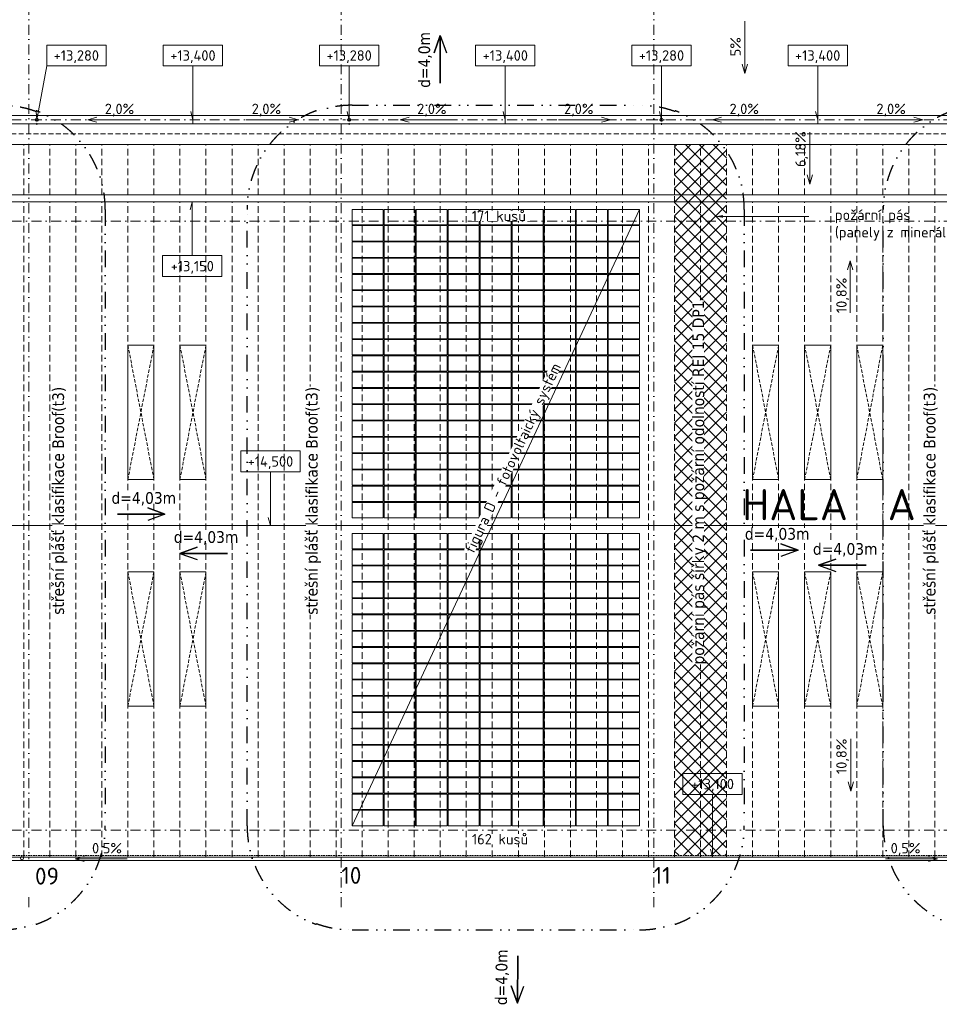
# Model space of a CAD drawing. Header units: millimetres. Extents: x -725694 to 4766210, y -2984614 to 2187451.
# Tile 252 of 256: x 78194 to 113522, y 143304 to 181144. Entities that reach past the tile are written whole.
import ezdxf
from ezdxf import colors
from ezdxf.entities.mleader import LeaderData, LeaderLine
from ezdxf.enums import TextEntityAlignment as Align
from ezdxf.math import Vec2, Vec3

# ---------------------------------------------------------------- set-up
doc = ezdxf.new("R2010")
doc.units = ezdxf.units.MM
for name, pattern in [('CENTERX2', [101.6, 63.5, -12.7, 12.7, -12.7]), ('DASHDOT', [25.4, 12.7, -6.35, 0, -6.35]), ('DASHED', [19.05, 12.7, -6.35]), ('DIVIDE', [31.75, 12.7, -6.35, 0, -6.35, 0, -6.35]), ('HIDDEN', [9.525, 6.35, -3.175]), ('ČÁRKOVANÁ', [19.05, 12.7, -6.35])]:
    doc.linetypes.add(name, pattern=pattern)
for name, color, linetype, lineweight in [('___FVE_návrh var.2', 7, 'Continuous', 5), ('A99_N_kce-pod', 7, 'DASHED', 20), ('A99_N_kce-pohl', 7, 'Continuous', 9), ('A99_N_koty-vysk', 7, 'Continuous', 9), ('A99_N_sraf', 7, 'Continuous', 0), ('A99_N_txt-popis-200', 7, 'Continuous', 5), ('A99_N_txt-popis-50 @ 200', 7, 'Continuous', 9), ('A99_S_osy', 7, 'CENTERX2', 5), ('PBS - odstupy', 1, 'DIVIDE', 30)]:
    doc.layers.add(name, color=color, linetype=linetype, lineweight=lineweight)
doc.styles.add('A99_kota', font='isocpeur.ttf', dxfattribs={"height": 2})
doc.styles.add('A99_popis', font='isocpeur.ttf')
doc.styles.add('ad_popis 100', font='isocpeur.ttf', dxfattribs={"height": 200})
doc.styles.add('PBS', font='tahoma.ttf')

# ---------------------------------------------------------------- blocks, each defined once
blk = doc.blocks.new('*U156')
at = {"color": 0, "linetype": 'ByBlock'}
for p, q in [((5.7, -4), (5.7, -14.35)), ((5.7, -14.35), (5.29, -12.8))]:
    blk.add_line(p, q, dxfattribs=at)
blk.add_lwpolyline([(0, -4), (11.4, -4), (11.4, 0), (0, 0)], close=True, dxfattribs=at)
at = {"color": 0, "linetype": 'ByBlock', "style": 'A99_kota'}
for tag, p in [('VYSKA', (5.7, -2.24)), ('VYSKA_POPIS1', (5.7, -6.04)), ('VYSKA_POPIS2', (5.9, -9.54)), ('VYSKA_POPIS3', (5.9, -13.04))]:
    blk.add_attdef(tag, text='', height=2, dxfattribs=at).set_placement(p, align=Align.MIDDLE)
blk = doc.blocks.new('*U161')
at = {"color": 0, "linetype": 'ByBlock'}
for q in [(0, -4), (-2.03, -12.76)]:
    blk.add_line((-1.9, -14.35), q, dxfattribs=at)
blk.add_lwpolyline([(0, -4), (11.4, -4), (11.4, 0), (0, 0)], close=True, dxfattribs=at)
at = {"color": 0, "linetype": 'ByBlock', "style": 'A99_kota'}
for tag, p in [('VYSKA', (5.7, -2.24)), ('VYSKA_POPIS1', (5.7, -6.04)), ('VYSKA_POPIS2', (5.9, -9.54)), ('VYSKA_POPIS3', (5.9, -13.04))]:
    blk.add_attdef(tag, text='', height=2, dxfattribs=at).set_placement(p, align=Align.MIDDLE)
blk = doc.blocks.new('*U358')
at = {"color": 0, "linetype": 'ByBlock'}
for p, q in [((5.7, -4), (5.7, -16.06)), ((5.7, -16.06), (5.29, -14.52))]:
    blk.add_line(p, q, dxfattribs=at)
blk.add_lwpolyline([(0, -4), (11.4, -4), (11.4, 0), (0, 0)], close=True, dxfattribs=at)
at = {"color": 0, "linetype": 'ByBlock', "style": 'A99_kota'}
for tag, p in [('VYSKA', (5.7, -2.24)), ('VYSKA_POPIS1', (5.7, -6.04)), ('VYSKA_POPIS2', (5.9, -9.54)), ('VYSKA_POPIS3', (5.9, -13.04))]:
    blk.add_attdef(tag, text='', height=2, dxfattribs=at).set_placement(p, align=Align.MIDDLE)
blk = doc.blocks.new('*U357')
at = {"color": 0, "linetype": 'ByBlock'}
for p, q in [((5.7, 10.35), (5.29, 8.8)), ((5.7, 0), (5.7, 10.35))]:
    blk.add_line(p, q, dxfattribs=at)
blk.add_lwpolyline([(0, -4), (11.4, -4), (11.4, 0), (0, 0)], close=True, dxfattribs=at)
at = {"color": 0, "linetype": 'ByBlock', "style": 'A99_kota'}
for tag, p in [('VYSKA', (5.7, -2.24)), ('VYSKA_POPIS1', (5.7, -6.04)), ('VYSKA_POPIS2', (5.9, -9.54)), ('VYSKA_POPIS3', (5.9, -13.04))]:
    blk.add_attdef(tag, text='', height=2, dxfattribs=at).set_placement(p, align=Align.MIDDLE)

msp = doc.modelspace()

# ---------------------------------------------------------------- hatches: boundary and pattern name
at = {"layer": 'A99_N_sraf', "linetype": 'Continuous', "lineweight": 0, "ltscale": 0.5, "transparency": 33554687}
h = msp.add_hatch(dxfattribs=at)
h.set_pattern_fill('ANSI37', scale=3000)
h.set_pattern_definition([(45, (50575, 39157.5), (-265.165, 265.165), []), (135, (50575, 39157.5), (-265.165, -265.165), [])])
h.paths.add_polyline_path([(105350, 176350), (103350, 176350), (103350, 149020), (105350, 149020)])

# ---------------------------------------------------------------- linework, layer by layer
at = {"layer": '___FVE_návrh var.2', "color": 7, "lineweight": 5, "ltscale": 2}
for points in [[(92160, 173855), (92160, 173260), (90960, 173260), (90960, 173855)], [(93390, 173855), (93390, 173260), (92190, 173260), (92190, 173855)], [(94620, 173855), (94620, 173260), (93420, 173260), (93420, 173855)], [(95850, 173855), (95850, 173260), (94650, 173260), (94650, 173855)], [(97080, 173855), (97080, 173260), (95880, 173260), (95880, 173855)], [(97110, 173855), (97110, 173260), (98310, 173260), (98310, 173855)], [(98340, 173855), (98340, 173260), (99540, 173260), (99540, 173855)], [(99570, 173855), (99570, 173260), (100770, 173260), (100770, 173855)], [(100800, 173855), (100800, 173260), (102000, 173260), (102000, 173855)], [(92160, 173230), (92160, 172635), (90960, 172635), (90960, 173230)], [(93390, 173230), (93390, 172635), (92190, 172635), (92190, 173230)], [(94620, 173230), (94620, 172635), (93420, 172635), (93420, 173230)], [(95850, 173230), (95850, 172635), (94650, 172635), (94650, 173230)], [(97080, 173230), (97080, 172635), (95880, 172635), (95880, 173230)], [(97110, 173230), (97110, 172635), (98310, 172635), (98310, 173230)], [(98340, 173230), (98340, 172635), (99540, 172635), (99540, 173230)], [(99570, 173230), (99570, 172635), (100770, 172635), (100770, 173230)], [(100800, 173230), (100800, 172635), (102000, 172635), (102000, 173230)], [(92160, 172605), (92160, 172010), (90960, 172010), (90960, 172605)], [(93390, 172605), (93390, 172010), (92190, 172010), (92190, 172605)], [(94620, 172605), (94620, 172010), (93420, 172010), (93420, 172605)], [(95850, 172605), (95850, 172010), (94650, 172010), (94650, 172605)], [(97080, 172605), (97080, 172010), (95880, 172010), (95880, 172605)], [(97110, 172605), (97110, 172010), (98310, 172010), (98310, 172605)], [(98340, 172605), (98340, 172010), (99540, 172010), (99540, 172605)], [(99570, 172605), (99570, 172010), (100770, 172010), (100770, 172605)], [(100800, 172605), (100800, 172010), (102000, 172010), (102000, 172605)], [(92160, 171980), (92160, 171385), (90960, 171385), (90960, 171980)], [(93390, 171980), (93390, 171385), (92190, 171385), (92190, 171980)], [(94620, 171980), (94620, 171385), (93420, 171385), (93420, 171980)], [(95850, 171980), (95850, 171385), (94650, 171385), (94650, 171980)], [(97080, 171980), (97080, 171385), (95880, 171385), (95880, 171980)], [(97110, 171980), (97110, 171385), (98310, 171385), (98310, 171980)], [(98340, 171980), (98340, 171385), (99540, 171385), (99540, 171980)], [(99570, 171980), (99570, 171385), (100770, 171385), (100770, 171980)], [(100800, 171980), (100800, 171385), (102000, 171385), (102000, 171980)], [(92160, 171355), (92160, 170760), (90960, 170760), (90960, 171355)], [(93390, 171355), (93390, 170760), (92190, 170760), (92190, 171355)], [(94620, 171355), (94620, 170760), (93420, 170760), (93420, 171355)], [(95850, 171355), (95850, 170760), (94650, 170760), (94650, 171355)], [(97080, 171355), (97080, 170760), (95880, 170760), (95880, 171355)], [(97110, 171355), (97110, 170760), (98310, 170760), (98310, 171355)], [(98340, 171355), (98340, 170760), (99540, 170760), (99540, 171355)], [(99570, 171355), (99570, 170760), (100770, 170760), (100770, 171355)], [(100800, 171355), (100800, 170760), (102000, 170760), (102000, 171355)], [(92160, 170730), (92160, 170135), (90960, 170135), (90960, 170730)], [(93390, 170730), (93390, 170135), (92190, 170135), (92190, 170730)], [(94620, 170730), (94620, 170135), (93420, 170135), (93420, 170730)], [(95850, 170730), (95850, 170135), (94650, 170135), (94650, 170730)], [(97080, 170730), (97080, 170135), (95880, 170135), (95880, 170730)], [(97110, 170730), (97110, 170135), (98310, 170135), (98310, 170730)], [(98340, 170730), (98340, 170135), (99540, 170135), (99540, 170730)], [(99570, 170730), (99570, 170135), (100770, 170135), (100770, 170730)], [(100800, 170730), (100800, 170135), (102000, 170135), (102000, 170730)], [(92160, 170105), (92160, 169510), (90960, 169510), (90960, 170105)], [(93390, 170105), (93390, 169510), (92190, 169510), (92190, 170105)], [(94620, 170105), (94620, 169510), (93420, 169510), (93420, 170105)], [(95850, 170105), (95850, 169510), (94650, 169510), (94650, 170105)], [(97080, 170105), (97080, 169510), (95880, 169510), (95880, 170105)], [(97110, 170105), (97110, 169510), (98310, 169510), (98310, 170105)], [(98340, 170105), (98340, 169510), (99540, 169510), (99540, 170105)], [(99570, 170105), (99570, 169510), (100770, 169510), (100770, 170105)], [(100800, 170105), (100800, 169510), (102000, 169510), (102000, 170105)], [(92160, 169480), (92160, 168885), (90960, 168885), (90960, 169480)], [(93390, 169480), (93390, 168885), (92190, 168885), (92190, 169480)], [(94620, 169480), (94620, 168885), (93420, 168885), (93420, 169480)], [(95850, 169480), (95850, 168885), (94650, 168885), (94650, 169480)], [(97080, 169480), (97080, 168885), (95880, 168885), (95880, 169480)], [(97110, 169480), (97110, 168885), (98310, 168885), (98310, 169480)], [(98340, 169480), (98340, 168885), (99540, 168885), (99540, 169480)], [(99570, 169480), (99570, 168885), (100770, 168885), (100770, 169480)], [(100800, 169480), (100800, 168885), (102000, 168885), (102000, 169480)], [(92160, 168855), (92160, 168260), (90960, 168260), (90960, 168855)], [(93390, 168855), (93390, 168260), (92190, 168260), (92190, 168855)], [(94620, 168855), (94620, 168260), (93420, 168260), (93420, 168855)], [(95850, 168855), (95850, 168260), (94650, 168260), (94650, 168855)], [(97080, 168855), (97080, 168260), (95880, 168260), (95880, 168855)], [(97110, 168855), (97110, 168260), (98310, 168260), (98310, 168855)], [(98340, 168855), (98340, 168260), (99540, 168260), (99540, 168855)], [(99570, 168855), (99570, 168260), (100770, 168260), (100770, 168855)], [(100800, 168855), (100800, 168260), (102000, 168260), (102000, 168855)], [(92160, 168225), (92160, 167630), (90960, 167630), (90960, 168225)], [(93390, 168225), (93390, 167630), (92190, 167630), (92190, 168225)], [(94620, 168225), (94620, 167630), (93420, 167630), (93420, 168225)], [(95850, 168225), (95850, 167630), (94650, 167630), (94650, 168225)], [(97080, 168225), (97080, 167630), (95880, 167630), (95880, 168225)], [(97110, 168225), (97110, 167630), (98310, 167630), (98310, 168225)], [(98340, 168225), (98340, 167630), (99540, 167630), (99540, 168225)], [(99570, 168225), (99570, 167630), (100770, 167630), (100770, 168225)], [(100800, 168225), (100800, 167630), (102000, 167630), (102000, 168225)], [(92160, 167600), (92160, 167005), (90960, 167005), (90960, 167600)], [(93390, 167600), (93390, 167005), (92190, 167005), (92190, 167600)], [(94620, 167600), (94620, 167005), (93420, 167005), (93420, 167600)], [(95850, 167600), (95850, 167005), (94650, 167005), (94650, 167600)], [(97080, 167600), (97080, 167005), (95880, 167005), (95880, 167600)], [(97110, 167600), (97110, 167005), (98310, 167005), (98310, 167600)], [(98340, 167600), (98340, 167005), (99540, 167005), (99540, 167600)], [(99570, 167600), (99570, 167005), (100770, 167005), (100770, 167600)], [(100800, 167600), (100800, 167005), (102000, 167005), (102000, 167600)], [(92160, 166975), (92160, 166380), (90960, 166380), (90960, 166975)], [(93390, 166975), (93390, 166380), (92190, 166380), (92190, 166975)], [(94620, 166975), (94620, 166380), (93420, 166380), (93420, 166975)], [(95850, 166975), (95850, 166380), (94650, 166380), (94650, 166975)], [(97080, 166975), (97080, 166380), (95880, 166380), (95880, 166975)], [(97110, 166975), (97110, 166380), (98310, 166380), (98310, 166975)], [(98340, 166975), (98340, 166380), (99540, 166380), (99540, 166975)], [(99570, 166975), (99570, 166380), (100770, 166380), (100770, 166975)], [(100800, 166975), (100800, 166380), (102000, 166380), (102000, 166975)], [(92160, 166350), (92160, 165755), (90960, 165755), (90960, 166350)], [(93390, 166350), (93390, 165755), (92190, 165755), (92190, 166350)], [(94620, 166350), (94620, 165755), (93420, 165755), (93420, 166350)], [(95850, 166350), (95850, 165755), (94650, 165755), (94650, 166350)], [(97080, 166350), (97080, 165755), (95880, 165755), (95880, 166350)], [(97110, 166350), (97110, 165755), (98310, 165755), (98310, 166350)], [(98340, 166350), (98340, 165755), (99540, 165755), (99540, 166350)], [(99570, 166350), (99570, 165755), (100770, 165755), (100770, 166350)], [(100800, 166350), (100800, 165755), (102000, 165755), (102000, 166350)], [(92160, 165725), (92160, 165130), (90960, 165130), (90960, 165725)], [(93390, 165725), (93390, 165130), (92190, 165130), (92190, 165725)], [(94620, 165725), (94620, 165130), (93420, 165130), (93420, 165725)], [(95850, 165725), (95850, 165130), (94650, 165130), (94650, 165725)], [(97080, 165725), (97080, 165130), (95880, 165130), (95880, 165725)], [(97110, 165725), (97110, 165130), (98310, 165130), (98310, 165725)], [(98340, 165725), (98340, 165130), (99540, 165130), (99540, 165725)], [(99570, 165725), (99570, 165130), (100770, 165130), (100770, 165725)], [(100800, 165725), (100800, 165130), (102000, 165130), (102000, 165725)], [(92160, 165095), (92160, 164500), (90960, 164500), (90960, 165095)], [(93390, 165095), (93390, 164500), (92190, 164500), (92190, 165095)], [(94620, 165095), (94620, 164500), (93420, 164500), (93420, 165095)], [(95850, 165095), (95850, 164500), (94650, 164500), (94650, 165095)], [(97080, 165095), (97080, 164500), (95880, 164500), (95880, 165095)], [(97110, 165095), (97110, 164500), (98310, 164500), (98310, 165095)], [(98340, 165095), (98340, 164500), (99540, 164500), (99540, 165095)], [(99570, 165095), (99570, 164500), (100770, 164500), (100770, 165095)], [(100800, 165095), (100800, 164500), (102000, 164500), (102000, 165095)], [(92160, 164470), (92160, 163875), (90960, 163875), (90960, 164470)], [(93390, 164470), (93390, 163875), (92190, 163875), (92190, 164470)], [(94620, 164470), (94620, 163875), (93420, 163875), (93420, 164470)], [(95850, 164470), (95850, 163875), (94650, 163875), (94650, 164470)], [(97080, 164470), (97080, 163875), (95880, 163875), (95880, 164470)], [(97110, 164470), (97110, 163875), (98310, 163875), (98310, 164470)], [(98340, 164470), (98340, 163875), (99540, 163875), (99540, 164470)], [(99570, 164470), (99570, 163875), (100770, 163875), (100770, 164470)], [(100800, 164470), (100800, 163875), (102000, 163875), (102000, 164470)], [(92160, 163845), (92160, 163250), (90960, 163250), (90960, 163845)], [(93390, 163845), (93390, 163250), (92190, 163250), (92190, 163845)], [(94620, 163845), (94620, 163250), (93420, 163250), (93420, 163845)], [(95850, 163845), (95850, 163250), (94650, 163250), (94650, 163845)], [(97080, 163845), (97080, 163250), (95880, 163250), (95880, 163845)], [(97110, 163845), (97110, 163250), (98310, 163250), (98310, 163845)], [(98340, 163845), (98340, 163250), (99540, 163250), (99540, 163845)], [(99570, 163845), (99570, 163250), (100770, 163250), (100770, 163845)], [(100800, 163845), (100800, 163250), (102000, 163250), (102000, 163845)], [(92160, 163220), (92160, 162625), (90960, 162625), (90960, 163220)], [(93390, 163220), (93390, 162625), (92190, 162625), (92190, 163220)], [(94620, 163220), (94620, 162625), (93420, 162625), (93420, 163220)], [(95850, 163220), (95850, 162625), (94650, 162625), (94650, 163220)], [(97080, 163220), (97080, 162625), (95880, 162625), (95880, 163220)], [(97110, 163220), (97110, 162625), (98310, 162625), (98310, 163220)], [(98340, 163220), (98340, 162625), (99540, 162625), (99540, 163220)], [(99570, 163220), (99570, 162625), (100770, 162625), (100770, 163220)], [(100800, 163220), (100800, 162625), (102000, 162625), (102000, 163220)], [(92160, 162595), (92160, 162000), (90960, 162000), (90960, 162595)], [(93390, 162595), (93390, 162000), (92190, 162000), (92190, 162595)], [(94620, 162595), (94620, 162000), (93420, 162000), (93420, 162595)], [(95850, 162595), (95850, 162000), (94650, 162000), (94650, 162595)], [(97080, 162595), (97080, 162000), (95880, 162000), (95880, 162595)], [(97110, 162595), (97110, 162000), (98310, 162000), (98310, 162595)], [(98340, 162595), (98340, 162000), (99540, 162000), (99540, 162595)], [(99570, 162595), (99570, 162000), (100770, 162000), (100770, 162595)], [(100800, 162595), (100800, 162000), (102000, 162000), (102000, 162595)], [(92160, 160805), (92160, 161400), (90960, 161400), (90960, 160805)], [(93390, 160805), (93390, 161400), (92190, 161400), (92190, 160805)], [(94620, 160805), (94620, 161400), (93420, 161400), (93420, 160805)], [(95850, 160805), (95850, 161400), (94650, 161400), (94650, 160805)], [(97080, 160805), (97080, 161400), (95880, 161400), (95880, 160805)], [(97110, 160805), (97110, 161400), (98310, 161400), (98310, 160805)], [(98340, 160805), (98340, 161400), (99540, 161400), (99540, 160805)], [(99570, 160805), (99570, 161400), (100770, 161400), (100770, 160805)], [(100800, 160805), (100800, 161400), (102000, 161400), (102000, 160805)], [(92160, 160180), (92160, 160775), (90960, 160775), (90960, 160180)], [(93390, 160180), (93390, 160775), (92190, 160775), (92190, 160180)], [(94620, 160180), (94620, 160775), (93420, 160775), (93420, 160180)], [(95850, 160180), (95850, 160775), (94650, 160775), (94650, 160180)], [(97080, 160180), (97080, 160775), (95880, 160775), (95880, 160180)], [(97110, 160180), (97110, 160775), (98310, 160775), (98310, 160180)], [(98340, 160180), (98340, 160775), (99540, 160775), (99540, 160180)], [(99570, 160180), (99570, 160775), (100770, 160775), (100770, 160180)], [(100800, 160180), (100800, 160775), (102000, 160775), (102000, 160180)], [(92160, 159555), (92160, 160150), (90960, 160150), (90960, 159555)], [(93390, 159555), (93390, 160150), (92190, 160150), (92190, 159555)], [(94620, 159555), (94620, 160150), (93420, 160150), (93420, 159555)], [(95850, 159555), (95850, 160150), (94650, 160150), (94650, 159555)], [(97080, 159555), (97080, 160150), (95880, 160150), (95880, 159555)], [(97110, 159555), (97110, 160150), (98310, 160150), (98310, 159555)], [(98340, 159555), (98340, 160150), (99540, 160150), (99540, 159555)], [(99570, 159555), (99570, 160150), (100770, 160150), (100770, 159555)], [(100800, 159555), (100800, 160150), (102000, 160150), (102000, 159555)], [(92160, 158930), (92160, 159525), (90960, 159525), (90960, 158930)], [(93390, 158930), (93390, 159525), (92190, 159525), (92190, 158930)], [(94620, 158930), (94620, 159525), (93420, 159525), (93420, 158930)], [(95850, 158930), (95850, 159525), (94650, 159525), (94650, 158930)], [(97080, 158930), (97080, 159525), (95880, 159525), (95880, 158930)], [(97110, 158930), (97110, 159525), (98310, 159525), (98310, 158930)], [(98340, 158930), (98340, 159525), (99540, 159525), (99540, 158930)], [(99570, 158930), (99570, 159525), (100770, 159525), (100770, 158930)], [(100800, 158930), (100800, 159525), (102000, 159525), (102000, 158930)], [(92160, 158305), (92160, 158900), (90960, 158900), (90960, 158305)], [(93390, 158305), (93390, 158900), (92190, 158900), (92190, 158305)], [(94620, 158305), (94620, 158900), (93420, 158900), (93420, 158305)], [(95850, 158305), (95850, 158900), (94650, 158900), (94650, 158305)], [(97080, 158305), (97080, 158900), (95880, 158900), (95880, 158305)], [(97110, 158305), (97110, 158900), (98310, 158900), (98310, 158305)], [(98340, 158305), (98340, 158900), (99540, 158900), (99540, 158305)], [(99570, 158305), (99570, 158900), (100770, 158900), (100770, 158305)], [(100800, 158305), (100800, 158900), (102000, 158900), (102000, 158305)], [(92160, 157675), (92160, 158270), (90960, 158270), (90960, 157675)], [(93390, 157675), (93390, 158270), (92190, 158270), (92190, 157675)], [(94620, 157675), (94620, 158270), (93420, 158270), (93420, 157675)], [(95850, 157675), (95850, 158270), (94650, 158270), (94650, 157675)], [(97080, 157675), (97080, 158270), (95880, 158270), (95880, 157675)], [(97110, 157675), (97110, 158270), (98310, 158270), (98310, 157675)], [(98340, 157675), (98340, 158270), (99540, 158270), (99540, 157675)], [(99570, 157675), (99570, 158270), (100770, 158270), (100770, 157675)], [(100800, 157675), (100800, 158270), (102000, 158270), (102000, 157675)], [(92160, 157050), (92160, 157645), (90960, 157645), (90960, 157050)], [(93390, 157050), (93390, 157645), (92190, 157645), (92190, 157050)], [(94620, 157050), (94620, 157645), (93420, 157645), (93420, 157050)], [(95850, 157050), (95850, 157645), (94650, 157645), (94650, 157050)], [(97080, 157050), (97080, 157645), (95880, 157645), (95880, 157050)], [(97110, 157050), (97110, 157645), (98310, 157645), (98310, 157050)], [(98340, 157050), (98340, 157645), (99540, 157645), (99540, 157050)], [(99570, 157050), (99570, 157645), (100770, 157645), (100770, 157050)], [(100800, 157050), (100800, 157645), (102000, 157645), (102000, 157050)], [(92160, 156425), (92160, 157020), (90960, 157020), (90960, 156425)], [(93390, 156425), (93390, 157020), (92190, 157020), (92190, 156425)], [(94620, 156425), (94620, 157020), (93420, 157020), (93420, 156425)], [(95850, 156425), (95850, 157020), (94650, 157020), (94650, 156425)], [(97080, 156425), (97080, 157020), (95880, 157020), (95880, 156425)], [(97110, 156425), (97110, 157020), (98310, 157020), (98310, 156425)], [(98340, 156425), (98340, 157020), (99540, 157020), (99540, 156425)], [(99570, 156425), (99570, 157020), (100770, 157020), (100770, 156425)], [(100800, 156425), (100800, 157020), (102000, 157020), (102000, 156425)], [(92160, 155800), (92160, 156395), (90960, 156395), (90960, 155800)], [(93390, 155800), (93390, 156395), (92190, 156395), (92190, 155800)], [(94620, 155800), (94620, 156395), (93420, 156395), (93420, 155800)], [(95850, 155800), (95850, 156395), (94650, 156395), (94650, 155800)], [(97080, 155800), (97080, 156395), (95880, 156395), (95880, 155800)], [(97110, 155800), (97110, 156395), (98310, 156395), (98310, 155800)], [(98340, 155800), (98340, 156395), (99540, 156395), (99540, 155800)], [(99570, 155800), (99570, 156395), (100770, 156395), (100770, 155800)], [(100800, 155800), (100800, 156395), (102000, 156395), (102000, 155800)], [(92160, 155175), (92160, 155770), (90960, 155770), (90960, 155175)], [(93390, 155175), (93390, 155770), (92190, 155770), (92190, 155175)], [(94620, 155175), (94620, 155770), (93420, 155770), (93420, 155175)], [(95850, 155175), (95850, 155770), (94650, 155770), (94650, 155175)], [(97080, 155175), (97080, 155770), (95880, 155770), (95880, 155175)], [(97110, 155175), (97110, 155770), (98310, 155770), (98310, 155175)], [(98340, 155175), (98340, 155770), (99540, 155770), (99540, 155175)], [(99570, 155175), (99570, 155770), (100770, 155770), (100770, 155175)], [(100800, 155175), (100800, 155770), (102000, 155770), (102000, 155175)], [(92160, 154545), (92160, 155140), (90960, 155140), (90960, 154545)], [(93390, 154545), (93390, 155140), (92190, 155140), (92190, 154545)], [(94620, 154545), (94620, 155140), (93420, 155140), (93420, 154545)], [(95850, 154545), (95850, 155140), (94650, 155140), (94650, 154545)], [(97080, 154545), (97080, 155140), (95880, 155140), (95880, 154545)], [(97110, 154545), (97110, 155140), (98310, 155140), (98310, 154545)], [(98340, 154545), (98340, 155140), (99540, 155140), (99540, 154545)], [(99570, 154545), (99570, 155140), (100770, 155140), (100770, 154545)], [(100800, 154545), (100800, 155140), (102000, 155140), (102000, 154545)], [(92160, 153920), (92160, 154515), (90960, 154515), (90960, 153920)], [(93390, 153920), (93390, 154515), (92190, 154515), (92190, 153920)], [(94620, 153920), (94620, 154515), (93420, 154515), (93420, 153920)], [(95850, 153920), (95850, 154515), (94650, 154515), (94650, 153920)], [(97080, 153920), (97080, 154515), (95880, 154515), (95880, 153920)], [(97110, 153920), (97110, 154515), (98310, 154515), (98310, 153920)], [(98340, 153920), (98340, 154515), (99540, 154515), (99540, 153920)], [(99570, 153920), (99570, 154515), (100770, 154515), (100770, 153920)], [(100800, 153920), (100800, 154515), (102000, 154515), (102000, 153920)], [(92160, 153890), (92160, 153295), (90960, 153295), (90960, 153890)], [(93390, 153890), (93390, 153295), (92190, 153295), (92190, 153890)], [(94620, 153890), (94620, 153295), (93420, 153295), (93420, 153890)], [(95850, 153890), (95850, 153295), (94650, 153295), (94650, 153890)], [(97080, 153890), (97080, 153295), (95880, 153295), (95880, 153890)], [(97110, 153890), (97110, 153295), (98310, 153295), (98310, 153890)], [(98340, 153890), (98340, 153295), (99540, 153295), (99540, 153890)], [(99570, 153890), (99570, 153295), (100770, 153295), (100770, 153890)], [(100800, 153890), (100800, 153295), (102000, 153295), (102000, 153890)], [(92160, 153265), (92160, 152670), (90960, 152670), (90960, 153265)], [(93390, 153265), (93390, 152670), (92190, 152670), (92190, 153265)], [(94620, 153265), (94620, 152670), (93420, 152670), (93420, 153265)], [(95850, 153265), (95850, 152670), (94650, 152670), (94650, 153265)], [(97080, 153265), (97080, 152670), (95880, 152670), (95880, 153265)], [(97110, 153265), (97110, 152670), (98310, 152670), (98310, 153265)], [(98340, 153265), (98340, 152670), (99540, 152670), (99540, 153265)], [(99570, 153265), (99570, 152670), (100770, 152670), (100770, 153265)], [(100800, 153265), (100800, 152670), (102000, 152670), (102000, 153265)], [(92160, 152635), (92160, 152040), (90960, 152040), (90960, 152635)], [(93390, 152635), (93390, 152040), (92190, 152040), (92190, 152635)], [(94620, 152635), (94620, 152040), (93420, 152040), (93420, 152635)], [(95850, 152635), (95850, 152040), (94650, 152040), (94650, 152635)], [(97080, 152635), (97080, 152040), (95880, 152040), (95880, 152635)], [(97110, 152635), (97110, 152040), (98310, 152040), (98310, 152635)], [(98340, 152635), (98340, 152040), (99540, 152040), (99540, 152635)], [(99570, 152635), (99570, 152040), (100770, 152040), (100770, 152635)], [(100800, 152635), (100800, 152040), (102000, 152040), (102000, 152635)], [(92160, 152010), (92160, 151415), (90960, 151415), (90960, 152010)], [(93390, 152010), (93390, 151415), (92190, 151415), (92190, 152010)], [(94620, 152010), (94620, 151415), (93420, 151415), (93420, 152010)], [(95850, 152010), (95850, 151415), (94650, 151415), (94650, 152010)], [(97080, 152010), (97080, 151415), (95880, 151415), (95880, 152010)], [(97110, 152010), (97110, 151415), (98310, 151415), (98310, 152010)], [(98340, 152010), (98340, 151415), (99540, 151415), (99540, 152010)], [(99570, 152010), (99570, 151415), (100770, 151415), (100770, 152010)], [(100800, 152010), (100800, 151415), (102000, 151415), (102000, 152010)], [(92160, 151385), (92160, 150790), (90960, 150790), (90960, 151385)], [(93390, 151385), (93390, 150790), (92190, 150790), (92190, 151385)], [(94620, 151385), (94620, 150790), (93420, 150790), (93420, 151385)], [(95850, 151385), (95850, 150790), (94650, 150790), (94650, 151385)], [(97080, 151385), (97080, 150790), (95880, 150790), (95880, 151385)], [(97110, 151385), (97110, 150790), (98310, 150790), (98310, 151385)], [(98340, 151385), (98340, 150790), (99540, 150790), (99540, 151385)], [(99570, 151385), (99570, 150790), (100770, 150790), (100770, 151385)], [(100800, 151385), (100800, 150790), (102000, 150790), (102000, 151385)], [(92160, 150760), (92160, 150165), (90960, 150165), (90960, 150760)], [(93390, 150760), (93390, 150165), (92190, 150165), (92190, 150760)], [(94620, 150760), (94620, 150165), (93420, 150165), (93420, 150760)], [(95850, 150760), (95850, 150165), (94650, 150165), (94650, 150760)], [(97080, 150760), (97080, 150165), (95880, 150165), (95880, 150760)], [(97110, 150760), (97110, 150165), (98310, 150165), (98310, 150760)], [(98340, 150760), (98340, 150165), (99540, 150165), (99540, 150760)], [(99570, 150760), (99570, 150165), (100770, 150165), (100770, 150760)], [(100800, 150760), (100800, 150165), (102000, 150165), (102000, 150760)]]:
    msp.add_lwpolyline(points, close=True, dxfattribs=at)
at = {"layer": '___FVE_návrh var.2', "color": 7, "linetype": 'Continuous', "lineweight": 5, "ltscale": 0.5}
for points in [[(90960, 150165), (102000, 173855)], [(90960, 153920), (90960, 153905), (90920, 153905)]]:
    msp.add_lwpolyline(points, dxfattribs=at)
at = {"layer": 'A99_N_kce-pohl', "color": 7, "linetype": 'ČÁRKOVANÁ', "lineweight": 9, "ltscale": 15}
msp.add_line((5860, 176760), (150690, 176760), dxfattribs=at)
at = {"layer": 'A99_N_kce-pohl', "color": 7, "linetype": 'DASHDOT', "lineweight": 5, "ltscale": 5}
for points in [[(78850, 177100), (78850, 177500)], [(78850, 177100), (78850, 177500)], [(90850, 177100), (90850, 177500)], [(102850, 177100), (102850, 177500)], [(78650, 177300), (79050, 177300)], [(78650, 177300), (79050, 177300)], [(90650, 177300), (91050, 177300)], [(102650, 177300), (103050, 177300)]]:
    msp.add_lwpolyline(points, dxfattribs=at)
at = {"layer": 'A99_N_kce-pohl', "color": 7, "linetype": 'Continuous', "ltscale": 25}
msp.add_lwpolyline([(150690, 177135), (150690, 177465), (6000, 177465), (6000, 177135)], close=True, dxfattribs=at)
for points in [[(84850, 177135), (84850, 177465)], [(96850, 177135), (96850, 177465)], [(108850, 177135), (108850, 177465)], [(7180, 174440), (-650, 174440), (-650, 148960), (138875, 148960), (138875, 176350)]]:
    msp.add_lwpolyline(points, dxfattribs=at)
at = {"layer": 'A99_N_kce-pohl', "color": 7, "linetype": 'Continuous', "lineweight": 9, "ltscale": 15}
msp.add_lwpolyline([(138875.5, 176350), (7180, 176350)], dxfattribs=at)
at = {"layer": 'A99_N_kce-pohl', "color": 7, "linetype": 'ČÁRKOVANÁ', "lineweight": 5, "ltscale": 20}
for points in [[(78350, 174405), (78350, 176350)], [(79350, 174405), (79350, 176350)], [(80350, 174405), (80350, 176350)], [(81350, 174405), (81350, 176350)], [(82350, 174405), (82350, 176350)], [(83350, 174405), (83350, 176350)], [(84350, 174405), (84350, 176350)], [(85350, 174405), (85350, 176350)], [(86350, 174405), (86350, 176350)], [(87350, 174405), (87350, 176350)], [(88350, 174405), (88350, 176350)], [(89350, 174405), (89350, 176350)], [(90350, 174405), (90350, 176350)], [(91350, 174405), (91350, 176350)], [(92350, 174405), (92350, 176350)], [(93350, 174405), (93350, 176350)], [(94350, 174405), (94350, 176350)], [(95350, 174405), (95350, 176350)], [(96350, 174405), (96350, 176350)], [(97350, 174405), (97350, 176350)], [(98350, 174405), (98350, 176350)], [(99350, 174405), (99350, 176350)], [(100350, 174405), (100350, 176350)], [(101350, 174405), (101350, 176350)], [(102350, 174405), (102350, 176350)], [(102350, 174405), (102350, 176350)], [(103350, 174405), (103350, 176350)], [(104350, 174405), (104350, 176350)], [(105350, 174405), (105350, 176350)], [(106350, 174405), (106350, 176350)], [(107350, 174405), (107350, 176350)], [(108350, 174405), (108350, 176350)], [(109350, 174405), (109350, 176350)], [(110350, 174405), (110350, 176350)], [(111350, 174405), (111350, 176350)], [(112350, 174405), (112350, 176350)], [(113350, 174405), (113350, 176350)], [(78350, 148960), (78350, 148960), (78350, 174145)], [(79350, 148960), (79350, 148960), (79350, 174145)], [(80350, 148960), (80350, 148960), (80350, 174145)], [(81350, 148960), (81350, 148960), (81350, 174145)], [(82350, 148960), (82350, 148960), (82350, 174145)], [(83350, 148960), (83350, 148960), (83350, 174145)], [(84350, 148960), (84350, 148960), (84350, 174145)], [(85350, 148960), (85350, 148960), (85350, 174145)], [(86350, 148960), (86350, 148960), (86350, 174145)], [(87350, 148960), (87350, 148960), (87350, 174145)], [(88350, 148960), (88350, 148960), (88350, 174145)], [(89350, 148960), (89350, 148960), (89350, 174145)], [(90350, 148960), (90350, 148960), (90350, 174145)], [(91350, 148960), (91350, 148960), (91350, 174145)], [(92350, 148960), (92350, 148960), (92350, 174145)], [(93350, 148960), (93350, 148960), (93350, 174145)], [(94350, 148960), (94350, 148960), (94350, 174145)], [(95350, 148960), (95350, 148960), (95350, 174145)], [(96350, 148960), (96350, 148960), (96350, 174145)], [(97350, 148960), (97350, 148960), (97350, 174145)], [(98350, 148960), (98350, 148960), (98350, 174145)], [(99350, 148960), (99350, 148960), (99350, 174145)], [(100350, 148960), (100350, 148960), (100350, 174145)], [(101350, 148960), (101350, 148960), (101350, 174145)], [(102350, 148960), (102350, 148960), (102350, 174145)], [(103350, 148960), (103350, 148960), (103350, 174380)], [(104350, 148960), (104350, 148960), (104350, 174145)], [(105350, 148960), (105350, 148960), (105350, 174145)], [(106350, 148960), (106350, 148960), (106350, 174145)], [(107350, 148960), (107350, 148960), (107350, 174145)], [(108350, 148960), (108350, 148960), (108350, 174145)], [(109350, 148960), (109350, 148960), (109350, 174145)], [(110350, 148960), (110350, 148960), (110350, 174145)], [(111350, 148960), (111350, 148960), (111350, 174145)], [(112350, 148960), (112350, 148960), (112350, 174145)], [(113350, 148960), (113350, 148960), (113350, 174145)]]:
    msp.add_lwpolyline(points, dxfattribs=at)
at = {"layer": 'A99_N_kce-pohl', "color": 7, "linetype": 'Continuous', "lineweight": 9, "ltscale": 25}
msp.add_lwpolyline([(138352.5, 174145), (138352.5, 174410), (7350, 174410), (7350, 174145)], close=True, dxfattribs=at)
at = {"layer": 'A99_N_kce-pohl', "color": 7, "linetype": 'Continuous', "lineweight": 9}
for points in [[(82350, 168635), (83350, 168635), (83350, 163475), (82350, 163475)], [(84350, 168635), (85350, 168635), (85350, 163475), (84350, 163475)], [(106350, 168635), (107350, 168635), (107350, 163475), (106350, 163475)], [(108350, 168635), (109350, 168635), (109350, 163475), (108350, 163475)], [(110350, 168635), (111350, 168635), (111350, 163475), (110350, 163475)], [(82350, 159922.5), (83350, 159922.5), (83350, 154762.5), (82350, 154762.5)], [(84350, 159922.5), (85350, 159922.5), (85350, 154762.5), (84350, 154762.5)], [(106350, 159922.5), (107350, 159922.5), (107350, 154762.5), (106350, 154762.5)], [(108350, 159922.5), (109350, 159922.5), (109350, 154762.5), (108350, 154762.5)], [(110350, 159922.5), (111350, 159922.5), (111350, 154762.5), (110350, 154762.5)]]:
    msp.add_lwpolyline(points, close=True, dxfattribs=at)
at = {"layer": 'A99_N_kce-pohl', "color": 7, "linetype": 'ČÁRKOVANÁ', "lineweight": 9, "ltscale": 10}
for points in [[(83350, 168635), (82350, 163475)], [(82350, 168635), (83350, 163475)], [(85350, 168635), (84350, 163475)], [(84350, 168635), (85350, 163475)], [(107350, 168635), (106350, 163475)], [(106350, 168635), (107350, 163475)], [(109350, 168635), (108350, 163475)], [(108350, 168635), (109350, 163475)], [(111350, 168635), (110350, 163475)], [(110350, 168635), (111350, 163475)], [(83350, 159922.5), (82350, 154762.5)], [(82350, 159922.5), (83350, 154762.5)], [(85350, 159922.5), (84350, 154762.5)], [(84350, 159922.5), (85350, 154762.5)], [(107350, 159922.5), (106350, 154762.5)], [(106350, 159922.5), (107350, 154762.5)], [(109350, 159922.5), (108350, 154762.5)], [(108350, 159922.5), (109350, 154762.5)], [(111350, 159922.5), (110350, 154762.5)], [(110350, 159922.5), (111350, 154762.5)]]:
    msp.add_lwpolyline(points, dxfattribs=at)
at = {"layer": 'A99_N_kce-pohl', "color": 7, "linetype": 'Continuous', "lineweight": 9, "ltscale": 25}
msp.add_lwpolyline([(138875.5, 161700), (-650, 161700)], dxfattribs=at)
at = {"layer": 'A99_N_kce-pohl', "color": 7, "linetype": 'Continuous'}
for centre in [(78850, 177300), (78850, 177300), (90850, 177300), (102850, 177300)]:
    msp.add_circle(centre, 60, dxfattribs=at)
at = {"layer": 'A99_N_koty-vysk', "color": 7}
for points in [[(106050, 179082), (106050, 181082)], [(106050, 179082), (105950, 179432)], [(106050, 179082), (106150, 179432)], [(80810, 177300), (81160, 177400)], [(80810, 177300), (82810, 177300)], [(80810, 177300), (81160, 177200)], [(88890, 177300), (86890, 177300)], [(88890, 177300), (88540, 177400)], [(88890, 177300), (88540, 177200)], [(92810, 177300), (93160, 177400)], [(92810, 177300), (94810, 177300)], [(92810, 177300), (93160, 177200)], [(100890, 177300), (98890, 177300)], [(100890, 177300), (100540, 177400)], [(100890, 177300), (100540, 177200)], [(104810, 177300), (105160, 177400)], [(104810, 177300), (106810, 177300)], [(104810, 177300), (105160, 177200)], [(112890, 177300), (110890, 177300)], [(112890, 177300), (112540, 177400)], [(112890, 177300), (112540, 177200)], [(108550, 174827.3), (108550, 176827.3)], [(108550, 174827.3), (108450, 175177.3)], [(108550, 174827.3), (108650, 175177.3)], [(110095, 171882.7), (109995, 171532.7)], [(110095, 171882.7), (110095, 169882.7)], [(110095, 171882.7), (110195, 171532.7)], [(110120, 151501.7), (110120, 153501.7)], [(110120, 151501.7), (110020, 151851.7)], [(110120, 151501.7), (110220, 151851.7)], [(80320, 148890), (80670, 148990)], [(80320, 148890), (82320, 148890)], [(80320, 148890), (80670, 148790)], [(113455, 148890), (111455, 148890)], [(113455, 148890), (113105, 148990)], [(113455, 148890), (113105, 148790)]]:
    msp.add_lwpolyline(points, dxfattribs=at)
at = {"layer": 'A99_S_osy', "color": 7, "linetype": 'DASHDOT', "lineweight": 5, "ltscale": 30}
for points in [[(78550, 250300), (78550, 146890)], [(90550, 250300), (90550, 146890)], [(102550, 250300), (102550, 146890)], [(177325, 177300), (4375, 177300)], [(152950, 173400), (-2660, 173400)], [(152950, 150000), (-2645, 150000)]]:
    msp.add_lwpolyline(points, dxfattribs=at)
at = {"layer": 'PBS - odstupy', "linetype": 'ByBlock', "ltscale": 0.5, "flags": 128}
for points in [[(94350, 180531.5), (94350, 178707.5), (94350, 180531.5), (94110.6, 179873.7), (94350, 180531.5), (94589.4, 179873.7)], [(83770, 162138.3), (81946, 162138.3), (83770, 162138.3), (83112.2, 162377.8), (83770, 162138.3), (83112.2, 161898.9)], [(84348.5, 160635), (86172.5, 160635), (84348.5, 160635), (85006.3, 160874.4), (84348.5, 160635), (85006.3, 160395.6)], [(108095, 160758.3), (106271, 160758.3), (108095, 160758.3), (107437.2, 160997.8), (108095, 160758.3), (107437.2, 160518.9)], [(108883.5, 160177.5), (110707.5, 160177.5), (108883.5, 160177.5), (109541.3, 160416.9), (108883.5, 160177.5), (109541.3, 159938.1)], [(97311.8, 143349.2), (97333.6, 145173.1), (97311.8, 143349.2), (97080.3, 144009.8), (97311.8, 143349.2), (97559, 144004.1)]]:
    msp.add_lwpolyline(points, dxfattribs=at)
at = {"layer": 'PBS - odstupy', "lineweight": 30, "ltscale": 50}
for points in [[(90960, 177855), (102000, 177855)], [(78818.1, 177613.8), (78828.3, 177642)], [(89591.9, 177613.8), (89581.7, 177642)], [(103368.1, 177613.8), (103378.3, 177642)], [(81480, 173855), (81480, 150165)], [(86930, 150165), (86930, 173855)], [(106030, 173855), (106030, 150165)], [(111370, 150165), (111370, 173855)], [(78818.1, 146406.2), (78828.3, 146378)], [(89591.9, 146406.2), (89581.7, 146378)], [(90960, 146165), (102000, 146165)], [(103368.1, 146406.2), (103378.3, 146378)]]:
    msp.add_lwpolyline(points, dxfattribs=at)
for centre, radius, start, end in [((77450, 173855), 4000, 70, 90), ((90960, 173855), 4000, 90, 110), ((102000, 173855), 4000, 70, 90), ((77450, 173855), 4030, 0, 70), ((90960, 173855), 4030, 110, 180), ((102000, 173855), 4030, 0, 70), ((115400, 173855), 4030, 110, 180), ((90960, 150165), 4030, 180, 250), ((102000, 150165), 4030, 290, 0), ((115400, 150165), 4030, 180, 250), ((77450, 150165), 4000, 270, 290), ((90960, 150165), 4000, 250, 270), ((102000, 150165), 4000, 270, 290)]:
    msp.add_arc(centre, radius, start, end, dxfattribs=at)

# ---------------------------------------------------------------- block references
at = {"layer": 'A99_N_koty-vysk', "color": 7, "xscale": 200, "yscale": 200, "zscale": 200}
for name, p, values in [('*U161', (79230, 180170), {'VYSKA': '+13,280'}), ('*U156', (83710, 180170), {'VYSKA': '+13,400'}), ('*U156', (89710, 180170), {'VYSKA': '+13,280'}), ('*U156', (95710, 180170), {'VYSKA': '+13,400'}), ('*U156', (101710, 180170), {'VYSKA': '+13,280'}), ('*U156', (107710, 180170), {'VYSKA': '+13,400'}), ('*U357', (83685, 172075), {'VYSKA': '+13,150'}), ('*U156', (86687.5, 164570), {'VYSKA': '+14,500'}), ('*U358', (103675, 152172.5), {'VYSKA': '+13,100'})]:
    msp.add_blockref(name, p, dxfattribs=at).add_auto_attribs(values)

# ---------------------------------------------------------------- texts
at = {"layer": 'A99_N_koty-vysk', "color": 7, "char_height": 400, "rotation": 90, "style": 'ad_popis 100'}
for s, width, insert, attachment_point in [('5%', 140, (105492.7, 179735), 1), ('6,18%', 673.852, (107992.7, 175480.3), 1), ('10,8%', 673.852, (109562.7, 171229.7), 3), ('10,8%', 673.852, (109562.7, 152154.7), 1)]:
    msp.add_mtext_dynamic_manual_height_columns(s, width=width, gutter_width=2000, heights=[0], dxfattribs=dict(at, insert=insert, attachment_point=attachment_point))
at = {"layer": 'A99_N_koty-vysk', "color": 7, "char_height": 400, "style": 'ad_popis 100'}
for s, insert, attachment_point in [('2,0%', (81463, 177915), 1), ('2,0%', (88237, 177915), 3), ('2,0%', (93463, 177915), 1), ('2,0%', (100237, 177915), 3), ('2,0%', (105463, 177915), 1), ('2,0%', (112237, 177915), 3), ('0,5%', (80973, 149505), 1), ('0,5%', (112802, 149505), 3)]:
    msp.add_mtext_dynamic_manual_height_columns(s, width=673.852, gutter_width=2000, heights=[0], dxfattribs=dict(at, insert=insert, attachment_point=attachment_point))
at = {"layer": 'A99_N_txt-popis-200', "color": 7, "lineweight": 9, "ltscale": 5, "style": 'ad_popis 100'}
msp.add_text('HALA  A', height=1200, dxfattribs=at).set_placement((105950, 161907.5))
at = {"layer": 'A99_N_txt-popis-200', "color": 7, "lineweight": 0, "char_height": 650, "attachment_point": 1, "style": 'ad_popis 100'}
for s, insert in [('10', (90550, 148583.5)), ('11', (102550, 148583.5))]:
    msp.add_mtext_dynamic_manual_height_columns(s, width=832.5, gutter_width=1000, heights=[0], dxfattribs=dict(at, insert=insert))
at = {"layer": 'PBS - odstupy', "ltscale": 0.5, "insert": (93769.3, 180669.5), "char_height": 450, "attachment_point": 6, "rotation": 90, "style": 'PBS'}
msp.add_mtext('d=4,0m ', dxfattribs=at)

# ---------------------------------------------------------------- leaders
at = {"layer": 'A99_N_txt-popis-50 @ 200', "color": 7, "lineweight": 9}
ml = msp.add_multileader_mtext('Standard', dxfattribs=at)
ml.set_content('\\A1;{\\C256;požární pás\\P(panely z minerální vlny)}', color=1, style='A99_popis')
ml.set_leader_properties(color=256, linetype='ByLayer', lineweight=-1)
ml.build(insert=Vec2(0, 0))
ml.multileader.update_dxf_attribs({"dogleg_length": 200, "arrow_head_size": 300, "scale": 200})
ctx = ml.context
ctx.base_point, ctx.scale, ctx.char_height, ctx.arrow_head_size, ctx.landing_gap_size, ctx.plane_origin = Vec3(108510, 173584.2), 200, 400, 300, 1000, Vec3(107080, 165489.2)
notes = []
notes.append((ctx, [(0, (1, 1, 0), (107710, 173584.2), (1, 0), 800, [(0, [(104909.2, 173584.2)], 0, [])])]))
ctx.mtext.insert, ctx.mtext.width, ctx.mtext.defined_height, ctx.mtext.flow_direction = Vec3(109510, 173844.2), 6001.817, 1247.5, 5
for ctx, leaders in notes:
    for number, flags, end, landing, length, lines in leaders:
        leader = LeaderData()
        leader.index, (leader.has_last_leader_line, leader.has_dogleg_vector, leader.attachment_direction) = number, flags
        leader.last_leader_point, leader.dogleg_vector, leader.dogleg_length = Vec3(end), Vec3(landing), length
        for number, points, colour, breaks in lines:
            line = LeaderLine()
            line.index, line.vertices, line.color, line.breaks = number, Vec3.list(points), colors.encode_raw_color(colour), breaks
            leader.lines.append(line)
        ctx.leaders.append(leader)

# ---------------------------------------------------------------- next in the draw order: texts
at = {"layer": '___FVE_návrh var.2', "color": 7, "linetype": 'Continuous', "lineweight": 5, "ltscale": 2, "insert": (95562.5, 173802.5), "char_height": 400, "attachment_point": 1, "style": 'A99_kota', "bg_fill": 3, "box_fill_scale": 1, "bg_fill_color": 256, "bg_fill_transparency": 0}
msp.add_mtext_dynamic_manual_height_columns('\\A1;171 kusů', width=2229.734, gutter_width=100, heights=[0], dxfattribs=at)
at = {"layer": '___FVE_návrh var.2', "color": 7, "linetype": 'Continuous', "lineweight": 5, "ltscale": 0.5, "insert": (95265, 160760), "char_height": 400, "attachment_point": 1, "rotation": 65.01289, "style": 'A99_kota', "bg_fill": 3, "box_fill_scale": 1, "bg_fill_color": 256, "bg_fill_transparency": 0}
msp.add_mtext_dynamic_manual_height_columns('figura D - fotovoltaický systém', width=7937.994, gutter_width=2000, heights=[0], dxfattribs=at)
at = {"layer": 'A99_N_txt-popis-200', "color": 7, "lineweight": 0, "insert": (78780, 148555), "char_height": 650, "attachment_point": 1, "style": 'ad_popis 100', "bg_fill": 2}
msp.add_mtext_dynamic_manual_height_columns('09', width=832.5, gutter_width=1000, heights=[0], dxfattribs=at)
at = {"layer": 'PBS - odstupy', "ltscale": 0.5, "char_height": 450, "attachment_point": 6, "style": 'PBS', "bg_fill": 3, "box_fill_scale": 1, "bg_fill_color": 256, "bg_fill_transparency": 0}
for s, insert, rotation in [('požární pás šířky 2 m s požární odolností REI 15 DP1', (104327.5, 170352.5), 90), ('střešní plášť klasifikace Broof(t3)', (79735, 167035), 90), ('střešní plášť klasifikace Broof(t3)', (89477.5, 167035), 90), ('střešní plášť klasifikace Broof(t3)', (113212.5, 167035), 90), ('d=4,0m ', (96747.5, 145415), 89.31439)]:
    msp.add_mtext(s, dxfattribs=dict(at, insert=insert, rotation=rotation))
for insert in [(84203, 162729), (108535.5, 161349), (86594.9, 161225.7), (111149.9, 160768.2)]:
    msp.add_mtext('d=4,03m ', dxfattribs=dict(at, insert=insert))

# ---------------------------------------------------------------- next in the draw order: linework, layer by layer
at = {"layer": 'A99_N_kce-pod', "color": 7, "linetype": 'HIDDEN', "lineweight": 5, "ltscale": 10}
msp.add_lwpolyline([(138875.5, 149020), (-600, 149020)], dxfattribs=at)
at = {"layer": 'A99_N_kce-pohl', "color": 7, "linetype": 'Continuous'}
msp.add_lwpolyline([(138875, 148830), (-650, 148830)], dxfattribs=at)
at = {"layer": 'A99_N_kce-pohl', "color": 7, "linetype": 'Continuous', "lineweight": 18}
msp.add_circle((78280, 148920), 60, dxfattribs=at)
at = {"layer": 'PBS - odstupy', "lineweight": 30, "ltscale": 50}
msp.add_arc((77450, 150165), 4030, 290, 0, dxfattribs=at)

# ---------------------------------------------------------------- next in the draw order: leaders
at = {"layer": 'A99_N_txt-popis-50 @ 200', "color": 7, "lineweight": 9}
ml = msp.add_multileader_mtext('Standard', dxfattribs=at)
ml.set_content('\\A1;{\\C256;požární pás\\P(střešní panel, výplň minerální vlna)}', color=1, style='A99_popis')
ml.set_leader_properties(color=256, linetype='ByLayer', lineweight=-1)
ml.build(insert=Vec2(0, 0))
ml.multileader.update_dxf_attribs({"dogleg_length": 200, "arrow_head_size": 300, "scale": 200})
ctx = ml.context
ctx.base_point, ctx.scale, ctx.char_height, ctx.arrow_head_size, ctx.landing_gap_size, ctx.plane_origin = Vec3(58632.5, 173584.2), 200, 400, 300, 1000, Vec3(58080, 165489.2)
notes = []
notes.append((ctx, [(0, (1, 1, 0), (57832.5, 173584.2), (1, 0), 800, [(0, [(55909.2, 173584.2)], 0, [])])]))
ctx.mtext.insert, ctx.mtext.width, ctx.mtext.defined_height, ctx.mtext.flow_direction = Vec3(59632.5, 173804.2), 4105, 1247.5, 5
for ctx, leaders in notes:
    for number, flags, end, landing, length, lines in leaders:
        leader = LeaderData()
        leader.index, (leader.has_last_leader_line, leader.has_dogleg_vector, leader.attachment_direction) = number, flags
        leader.last_leader_point, leader.dogleg_vector, leader.dogleg_length = Vec3(end), Vec3(landing), length
        for number, points, colour, breaks in lines:
            line = LeaderLine()
            line.index, line.vertices, line.color, line.breaks = number, Vec3.list(points), colors.encode_raw_color(colour), breaks
            leader.lines.append(line)
        ctx.leaders.append(leader)

# ---------------------------------------------------------------- next in the draw order: texts
at = {"layer": '___FVE_návrh var.2', "color": 7, "linetype": 'Continuous', "lineweight": 5, "ltscale": 2, "insert": (95567.5, 149850), "char_height": 400, "attachment_point": 1, "style": 'A99_kota', "bg_fill": 3, "box_fill_scale": 1, "bg_fill_color": 256, "bg_fill_transparency": 0}
msp.add_mtext_dynamic_manual_height_columns('\\A1;162 kusů', width=2229.734, gutter_width=100, heights=[0], dxfattribs=at)

doc.saveas('drawing.dxf')
